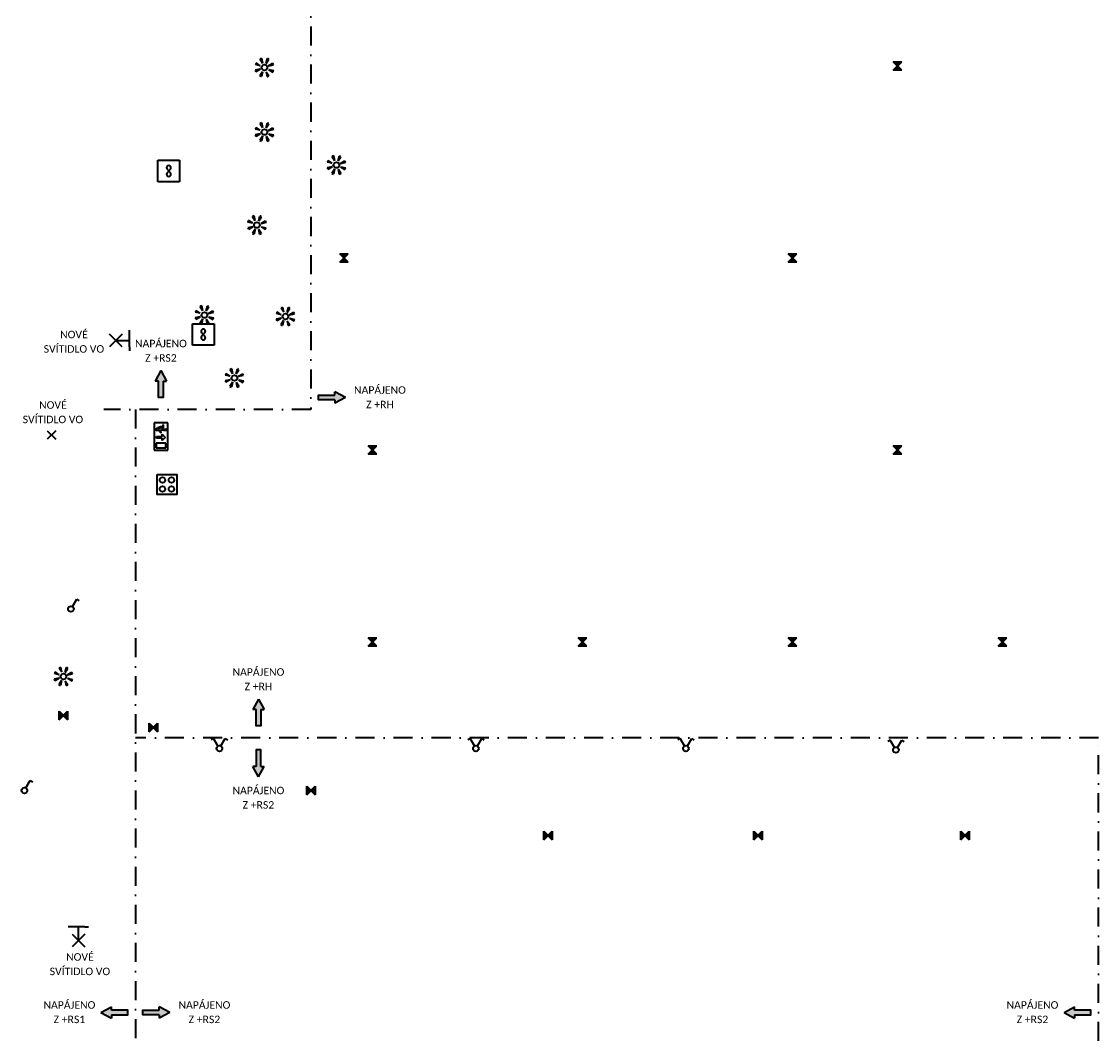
# Model space of a CAD drawing. Header units: millimetres. Extents: x 887765 to 1334942, y -180350 to -112594.
# Tile 2 of 9: x 914404 to 950300, y -180350 to -146317. Entities that reach past the tile are written whole.
import ezdxf
from ezdxf.enums import TextEntityAlignment as Align

# ---------------------------------------------------------------- set-up
doc = ezdxf.new("R2010")
doc.units = ezdxf.units.MM
doc.header["$LTSCALE"] = 50
doc.linetypes.add('ČERCHOVANÁ', pattern=[25.4, 12.7, -6.35, 0, -6.35])
for name, color, linetype, lineweight in [('E-NO', 84, 'Continuous', 35), ('E-p_vo', 7, 'Continuous', 35), ('E-přístroje', 7, 'Continuous', 35), ('E-sipky', 7, 'Continuous', 35), ('E-spotřebiče', 7, 'Continuous', 35), ('E-texty', 7, 'Continuous', 35), ('E-vypínače', 7, 'Continuous', 35)]:
    doc.layers.add(name, color=color, linetype=linetype, lineweight=lineweight)
doc.styles.get("Standard").update_dxf_attribs({"font": 'CALIBRI.TTF'})

# ---------------------------------------------------------------- blocks, each defined once
blk = doc.blocks.new('*U3', base_point=(137, -160))
at = {"linetype": 'ByBlock'}
blk.add_hatch(color=0, dxfattribs=at).paths.add_polyline_path([(410, -66), (410, -122), (137, -122), (137, -199), (410, -199), (410, -255), (586, -160)])
at = {"color": 0, "linetype": 'ByBlock'}
for p, q in [((586, -160), (410, -66)), ((410, -122), (410, -66)), ((586, -160), (410, -255)), ((410, -199), (410, -255))]:
    blk.add_line(p, q, dxfattribs=at)
blk.add_lwpolyline([(410, -199), (137, -199), (137, -122), (410, -122)], dxfattribs=at)
blk = doc.blocks.new('Invertor NO')
at = {"linetype": 'ByBlock'}
h = blk.add_hatch(color=0, dxfattribs=at)
h.paths.add_polyline_path([(-70.71, -70.71), (0, 0), (-70.71, 70.71)])
h.paths.add_polyline_path([(70.710678, 70.710678), (0, 0), (70.710678, -70.710678)])
at = {"color": 0, "linetype": 'ByBlock'}
for p, q in [((-70.71, -70.71), (70.71, 70.71)), ((-70.71, -70.71), (-70.71, 70.71)), ((-70.71, 70.71), (70.71, -70.71)), ((70.71, 70.71), (70.71, -70.71))]:
    blk.add_line(p, q, dxfattribs=at)
blk = doc.blocks.new('NO šipka dolů')
at = {"color": 0, "linetype": 'ByBlock', "lineweight": -2}
for p, q in [((230, 115), (-230, 115)), ((-230, 115), (-230, -115)), ((-191, 80), (-191, -83)), ((-111, 80), (-191, 80)), ((-111, -83), (-111, 80)), ((-30, -18), (-30, 71)), ((-30, 71), (1, 71)), ((1, 71), (1, -18)), ((61, 5), (86, 9)), ((61, -3), (61, 5)), ((86, 9), (99, 45)), ((93, 0), (107, 37)), ((99, 45), (113, 54)), ((107, 37), (114, -7)), ((143, 52), (125, 54)), ((135, 33), (140, 33)), ((151, -32), (135, 33)), ((140, 33), (162, -14)), ((167, -7), (143, 52)), ((230, -115), (230, 115)), ((-230, -115), (230, -115)), ((-191, -83), (-111, -83)), ((-68, -18), (-30, -18)), ((-16, -70), (-68, -18)), ((37, -18), (-16, -70)), ((1, -18), (37, -18)), ((61, -3), (93, 0)), ((114, -7), (104, -45)), ((104, -45), (108, -94)), ((108, -94), (120, -93)), ((116, -53), (128, -13)), ((120, -93), (116, -53)), ((128, -13), (146, -45)), ((146, -45), (195, -42)), ((195, -30), (151, -32)), ((162, -14), (167, -7)), ((195, -42), (195, -30))]:
    blk.add_line(p, q, dxfattribs=at)
blk.add_arc((118, 69), 16.1, 293.2499, 251.9236, dxfattribs=at)
blk = doc.blocks.new('Světelný vývod nástěnný')
at = {"color": 0, "linetype": 'ByBlock'}
for p, q in [((0, 70.71), (0, 113.74)), ((0, 70.71), (0, -70.71)), ((150, 0), (0, 0)), ((79.29, 70.71), (220.71, -70.71)), ((79.29, -70.71), (220.71, 70.71)), ((0, -70.71), (0, -113.74))]:
    blk.add_line(p, q, dxfattribs=at)
blk = doc.blocks.new('Ventilátor')
at = {"color": 0, "linetype": 'ByBlock', "ltscale": 10}
for p, q in [((0, 180), (360, 180)), ((0, -180), (0, 180)), ((360, 180), (360, -180)), ((153.17, -30), (206.84, 30)), ((153.17, 30), (206.84, -30)), ((360, -180), (0, -180))]:
    blk.add_line(p, q, dxfattribs=at)
for centre, radius, start, end in [((180, 54), 36.01, 318.197307, 221.813303), ((180, -54), 36, 138.186697, 41.802693)]:
    blk.add_arc(centre, radius, start, end, dxfattribs=at)
blk = doc.blocks.new('Ovládací skříň')
at = {"ltscale": 10}
blk.add_lwpolyline([(-165, 165), (165, 165), (165, -165), (-165, -165)], close=True, dxfattribs=at)
at = {"color": 0, "linetype": 'ByBlock'}
for centre in [(-75, 75), (75, 75), (-75, -75), (75, -75)]:
    blk.add_circle(centre, 45.2, dxfattribs=at)
blk = doc.blocks.new('Pohybové čidlo 360')
h = blk.add_hatch(color=256)
h.dxf.hatch_style = 1
h.paths.add_polyline_path([(76, 139, 0.046068), (49, 150), (30, 69)])
h.paths.add_polyline_path([(-45, 152, 0.046068), (-72, 141), (-28, 70)])
h.paths.add_polyline_path([(-69, 30), (-139, 76, 0.046068), (-150, 49)])
h.paths.add_polyline_path([(-152, -45, 0.046068), (-141, -72), (-70, -28)])
h.paths.add_polyline_path([(-30, -69), (-76, -139, 0.046068), (-49, -150)])
h.paths.add_polyline_path([(28, -70), (45, -152, 0.046068), (72, -141)])
h.paths.add_polyline_path([(139, -76, 0.046068), (150, -49), (69, -30)])
h.paths.add_polyline_path([(141, 72), (70, 28), (152, 45, 0.046068)])
for p, q in [((-69, 30), (-150, 49)), ((-69, 30), (-139, 76)), ((-28, 70), (-72, 141)), ((-28, 70), (-45, 152)), ((30, 69), (49, 150)), ((30, 69), (76, 139)), ((70, 28), (141, 72)), ((70, 28), (152, 45)), ((-70, -28), (-152, -45)), ((-70, -28), (-141, -72)), ((-30, -69), (-76, -139)), ((-30, -69), (-49, -150)), ((28, -70), (72, -141)), ((28, -70), (45, -152)), ((69, -30), (150, -49)), ((69, -30), (139, -76))]:
    blk.add_line(p, q)
at = {"color": 0, "linetype": 'ByBlock'}
blk.add_circle((0, 0), 48, dxfattribs=at)
for start, end in [(151.4555, 162.006), (106.4555, 117.006), (61.4555, 72.006), (16.4555, 27.006), (196.4555, 207.006), (241.4555, 252.006), (286.4555, 297.006), (331.4555, 342.006)]:
    blk.add_arc((0, 0), 158, start, end)
blk = doc.blocks.new('Světelný vývod')
at = {"color": 0, "linetype": 'ByBlock'}
for p, q in [((-71, 71), (71, -71)), ((71, 71), (-71, -71))]:
    blk.add_line(p, q, dxfattribs=at)
blk = doc.blocks.new('Vypínač 1')
at = {"color": 0, "linetype": 'ByBlock'}
for p, q in [((24, 42), (96, 166)), ((96, 166), (138, 142))]:
    blk.add_line(p, q, dxfattribs=at)
blk.add_circle((0, 0), 48, dxfattribs=at)
blk = doc.blocks.new('Vypínač 5')
at = {"color": 0, "linetype": 'ByBlock'}
for p, q in [((-96, 166.28), (-137.57, 142.28)), ((-24, 41.57), (-96, 166.28)), ((24, 41.57), (96, 166.28)), ((96, 166.28), (137.57, 142.28))]:
    blk.add_line(p, q, dxfattribs=at)
blk.add_circle((0, 0), 48, dxfattribs=at)

msp = doc.modelspace()

# ---------------------------------------------------------------- linework, layer by layer
at = {"layer": 'E-p_vo', "linetype": 'ČERCHOVANÁ'}
for points in [[(917750, -135050), (924050, -135050), (924050, -159250), (917150, -159250)], [(918200, -159250), (918200, -180350)], [(950300, -180300), (950300, -170200), (918200, -170200)]]:
    msp.add_lwpolyline(points, dxfattribs=at)

# ---------------------------------------------------------------- block references
at = {"layer": 'E-NO', "xscale": 2, "yscale": 2, "zscale": 2, "rotation": 90}
for name, p in [('Invertor NO', (943600, -147800)), ('Invertor NO', (925150, -154200)), ('Invertor NO', (940100, -154200)), ('NO šipka dolů', (919050, -160150)), ('Invertor NO', (926100, -160600)), ('Invertor NO', (943600, -160600)), ('Invertor NO', (926100, -167000)), ('Invertor NO', (933100, -167000)), ('Invertor NO', (940100, -167000)), ('Invertor NO', (947100, -167000))]:
    msp.add_blockref(name, p, dxfattribs=at)
at = {"layer": 'E-NO', "xscale": 2, "yscale": 2, "zscale": 2}
for p in [(915800, -169450), (918800, -169850), (924050, -171950), (931950, -173450), (938950, -173450), (945850, -173450)]:
    msp.add_blockref('Invertor NO', p, dxfattribs=at)
at = {"layer": 'E-přístroje', "xscale": 2, "yscale": 2, "zscale": 2}
for p in [(922500, -147850), (922500, -150000), (924900, -151100), (922250, -153100), (920500, -156100), (923200, -156150), (921500, -158200), (915800, -168150)]:
    msp.add_blockref('Pohybové čidlo 360', p, dxfattribs=at)
at = {"layer": 'E-sipky', "yscale": 2, "zscale": 2}
for p, xscale, rotation in [((919050, -158850), 2, 90.00000000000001), ((922300, -169800), 2, 90.00000000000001), ((922300, -170600), -2, 90)]:
    msp.add_blockref('*U3', p, dxfattribs=dict(at, xscale=xscale, rotation=rotation))
for p, xscale in [((924300, -158850), 2), ((917950, -179350), -2), ((918450, -179350), 2), ((950050, -179350), -2)]:
    msp.add_blockref('*U3', p, dxfattribs=dict(at, xscale=xscale))
at = {"layer": 'E-spotřebiče', "xscale": 2, "yscale": 2, "zscale": 2}
for name, p in [('Ventilátor', (918950, -151300)), ('Ventilátor', (920100, -156750)), ('Světelný vývod', (915400, -160100))]:
    msp.add_blockref(name, p, dxfattribs=at)
at = {"layer": 'E-spotřebiče', "xscale": 3, "yscale": 3, "zscale": 3}
for p, rotation in [((918000, -156950), 180), ((916300, -176500), 270)]:
    msp.add_blockref('Světelný vývod nástěnný', p, dxfattribs=dict(at, rotation=rotation))
at = {"layer": 'E-vypínače', "xscale": 2, "yscale": 2, "zscale": 2}
for name, p in [('Ovládací skříň', (919250, -161750)), ('Vypínač 1', (916050, -165900)), ('Vypínač 5', (921000, -170550)), ('Vypínač 5', (929550, -170550)), ('Vypínač 5', (936550, -170550)), ('Vypínač 5', (943550, -170600)), ('Vypínač 1', (914500, -171950))]:
    msp.add_blockref(name, p, dxfattribs=at)

# ---------------------------------------------------------------- texts
at = {"layer": 'E-texty', "ltscale": 0.02}
for s, p in [('NOVÉ', (916150, -156750)), ('NAPÁJENO', (919050, -157050)), ('SVÍTIDLO VO', (916150, -157231)), ('Z +RS2', (919050, -157531)), ('NAPÁJENO', (926350, -158600)), ('NOVÉ', (915450, -159100)), ('Z +RH', (926350, -159081)), ('SVÍTIDLO VO', (915450, -159581)), ('NAPÁJENO', (922300, -168000)), ('Z +RH', (922300, -168481)), ('NAPÁJENO', (922300, -171950)), ('Z +RS2', (922300, -172431)), ('NOVÉ', (916350, -177500)), ('SVÍTIDLO VO', (916350, -177981)), ('NAPÁJENO', (916000, -179100)), ('NAPÁJENO', (920500, -179100)), ('NAPÁJENO', (948100, -179100)), ('Z +RS1', (916000, -179581)), ('Z +RS2', (920500, -179581)), ('Z +RS2', (948100, -179581))]:
    msp.add_text(s, height=250, dxfattribs=at).set_placement(p, align=Align.MIDDLE_CENTER)

doc.saveas('drawing.dxf')
